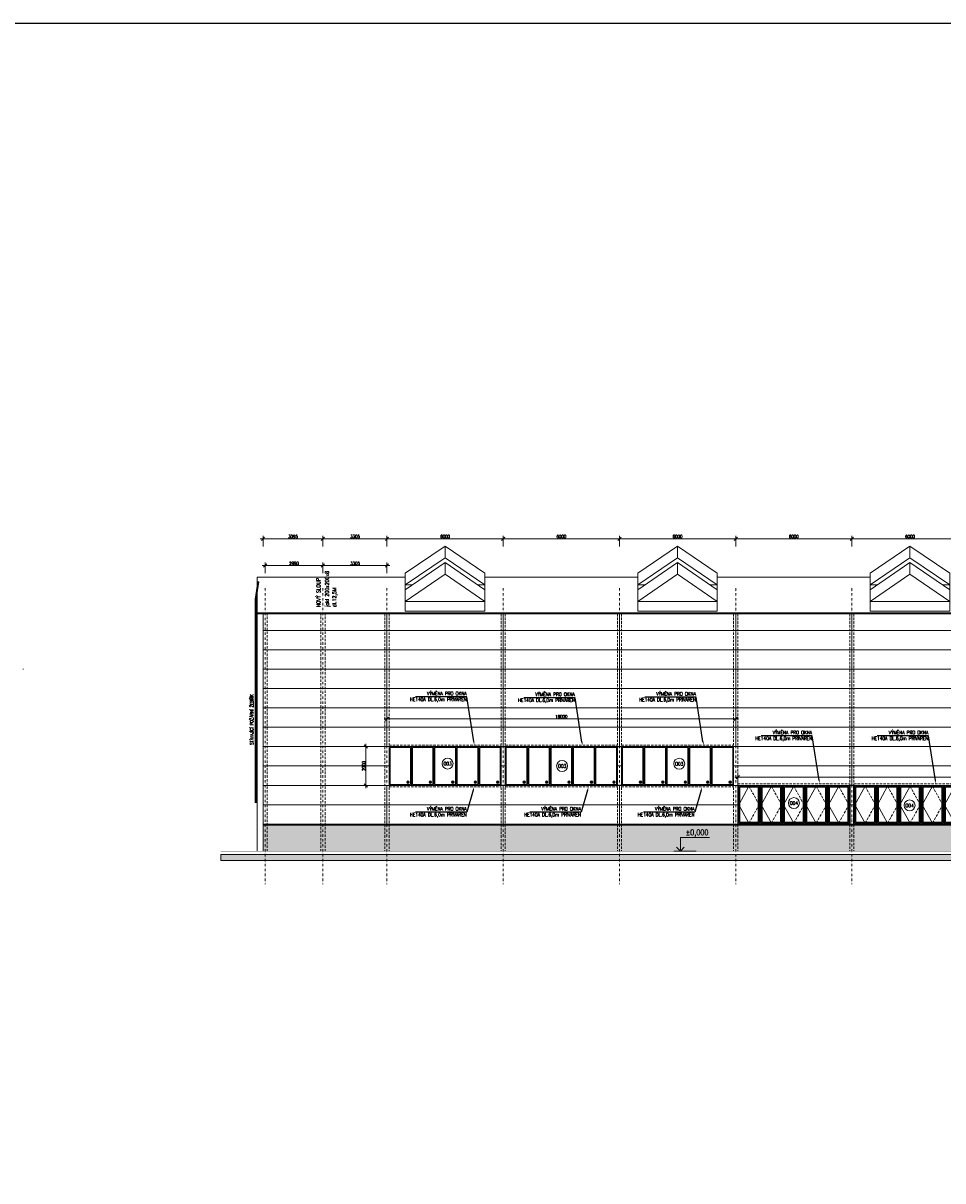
# Model space of a CAD drawing. Header units: millimetres. Extents: x -485339 to 350584, y -1189934 to 0.
# Tile 114 of 178: x -152662 to -105187, y -989655 to -929891. Entities that reach past the tile are written whole.
import ezdxf
from ezdxf import colors
from ezdxf.entities.mleader import LeaderData, LeaderLine
from ezdxf.enums import TextEntityAlignment as Align
from ezdxf.math import Vec2, Vec3

# ---------------------------------------------------------------- set-up
doc = ezdxf.new("R2010")
doc.units = ezdxf.units.MM
doc.header["$LTSCALE"] = 10
doc.linetypes.add('DASHDOT', pattern=[25.4, 12.7, -6.35, 0, -6.35])
doc.linetypes.add('ČÁRKOVANÁ', pattern=[19.05, 12.7, -6.35])
doc.layers.get('Defpoints').update_dxf_attribs({"color": 201})
for name, color, linetype, lineweight in [('N_kóty', 10, 'Continuous', 18), ('N_okna', 10, 'Continuous', 18), ('N_popis', 10, 'Continuous', 18), ('N_popis_fasáda', 212, 'Continuous', 18), ('N_popis_otvory', 10, 'Continuous', 18), ('N_čáry_obv.plášt', 212, 'Continuous', 18), ('N_čáry_pod', 10, 'ČÁRKOVANÁ', 18), ('N_šrary', 10, 'Continuous', 18), ('St_kóty_výškové', 132, 'Continuous', 18), ('St_otvory_okna', 40, 'Continuous', 18), ('St_popis', 250, 'Continuous', 18), ('St_sloupy_opláštění_pohled', 25, 'ČÁRKOVANÁ', 18), ('St_čáry_obrys', 5, 'Continuous', 35), ('St_čáry_plné', 250, 'Continuous', 18), ('St_šrafy', 250, 'Continuous', 18)]:
    doc.layers.add(name, color=color, linetype=linetype, lineweight=lineweight)
doc.styles.add('ROMANS', font='romans.shx', dxfattribs={"width": 0.8})
doc.styles.get("Standard").update_dxf_attribs({"font": 'simplex.shx', "width": 0.8})
doc.dimstyles.new('stavebníM100', dxfattribs={"dimtxt": 165, "dimasz": 170, "dimexe": 150, "dimexo": 100, "dimgap": 30, "dimtad": 1, "dimdec": 0, "dimtxsty": 'Standard', "dimblk": 'OBLIQUE', "dimcen": -2.5, "dimdle": 150, "dimclrd": 256, "dimclre": 256, "dimclrt": 256, "dimadec": 4, "dimazin": 0, "dimtfac": 1, "dimtdec": 0, "dimtmove": 2, "dimatfit": 3, "dimldrblk": 'OBLIQUE', "dimfxl": 400, "dimfxlon": 1, "dimlwd": -1, "dimlwe": -1, "dimarcsym": 0})

# ---------------------------------------------------------------- blocks, each defined once
blk = doc.blocks.new('*U5599')
at = {"layer": 'St_sloupy_opláštění_pohled'}
for points in [[(-105, 6125), (-105, -6125)], [(105, 6125), (105, -6125)]]:
    blk.add_lwpolyline(points, dxfattribs=at)
blk = doc.blocks.new('*U5598')
at = {"layer": 'St_šrafy'}
for p in [(-60000, 0), (-54000, 0), (-48000, 0), (-42000, 0), (-36000, 0), (-30000, 0), (-24000, 0), (-18000, 0), (-12000, 0), (-6000, 0), (0, 0)]:
    blk.add_blockref('*U5599', p, dxfattribs=at)
blk = doc.blocks.new('*U5685')
at = {"layer": 'N_okna'}
for points in [[(2050, 273), (0, 1674), (-2050, 273)], [(0, 1073), (0, 1674)], [(2050, -328), (0, 1073), (-2050, -328)], [(2050, -573), (0, 828), (-2050, -573)], [(0, 227), (0, 828)], [(2050, -1174), (0, 227), (-2050, -1174)]]:
    blk.add_lwpolyline(points, dxfattribs=at)
at = {"layer": 'St_čáry_plné'}
for points in [[(-2050, -1674), (-2050, 273)], [(2050, -1674), (2050, 273)], [(-2050, -328), (-1691, -328)], [(2050, -328), (1691, -328)], [(-2050, -1174), (2050, -1174)], [(-2050, -1674), (2050, -1674)]]:
    blk.add_lwpolyline(points, dxfattribs=at)
blk = doc.blocks.new('*U5684')
at = {"layer": 'St_čáry_plné'}
for p in [(0, 0), (12000, 0), (24000, 0), (36000, 0), (48000, 0)]:
    blk.add_blockref('*U5685', p, dxfattribs=at)
blk = doc.blocks.new('*U3985')
at = {"color": 0, "linetype": 'ByBlock', "lineweight": -2}
blk.add_line((3, 0), (-7, 0), dxfattribs=at)
for points in [[(0, 0), (0, 6.12), (0, 6.12), (-13, 6.12)], [(1.75, 1.75), (0, 0), (-1.75, 1.75)]]:
    blk.add_lwpolyline(points, dxfattribs=at)
at = {"color": 0, "linetype": 'ByBlock', "lineweight": -2, "style": 'ROMANS', "width": 0.8}
for tag, p in [('POPIS_001', (-12.5, 5.12)), ('VYSKA', (-3.45, 9.62))]:
    blk.add_attdef(tag, text='', height=2.5, dxfattribs=at).set_placement(p, align=Align.TOP_RIGHT)
blk = doc.blocks.new('_OBLIQUE')
at = {"color": 0, "linetype": 'ByBlock'}
blk.add_line((-0.5, -0.5), (0.5, 0.5), dxfattribs=at)
blk = doc.blocks.new('*D6706')
at = {"layer": 'Defpoints', "color": 0}
for p in [(-183011, -959239), (0, -959239), (-183011, -960239)]:
    blk.add_point(p, dxfattribs=at)
at = {"layer": 'N_popis_fasáda'}
for p, q in [((-183011, -960389), (-183011, -959089)), ((-182611, -959239), (-183161, -959239)), ((-183111, -960239), (-183161, -960239))]:
    blk.add_line(p, q, dxfattribs=at)
at = {"layer": 'N_popis_fasáda', "linetype": 'ByBlock', "xscale": 170, "yscale": 170, "zscale": 170}
for p, rotation in [((-183011, -959239), 90), ((-183011, -960239), 270)]:
    blk.add_blockref('_OBLIQUE', p, dxfattribs=dict(at, rotation=rotation))
at = {"layer": 'N_popis_fasáda', "insert": (-183124, -959739), "char_height": 165, "attachment_point": 5, "rotation": 90}
blk.add_mtext('1000', dxfattribs=at)
blk = doc.blocks.new('*D6765')
at = {"layer": 'Defpoints', "color": 0}
for p in [(-109880, -956505), (-109880, -959062), (-103880, -959062)]:
    blk.add_point(p, dxfattribs=at)
at = {"layer": 'N_popis_fasáda'}
for p, q in [((-103730, -956505), (-110030, -956505)), ((-109880, -956905), (-109880, -956355)), ((-103880, -956905), (-103880, -956355))]:
    blk.add_line(p, q, dxfattribs=at)
at = {"layer": 'N_popis_fasáda', "linetype": 'ByBlock', "xscale": 170, "yscale": 170, "zscale": 170, "rotation": 180}
blk.add_blockref('_OBLIQUE', (-109880, -956505), dxfattribs=at)
at = {"layer": 'N_popis_fasáda', "linetype": 'ByBlock', "xscale": 170, "yscale": 170, "zscale": 170}
blk.add_blockref('_OBLIQUE', (-103880, -956505), dxfattribs=at)
at = {"layer": 'N_popis_fasáda', "insert": (-106880, -956393), "char_height": 165, "attachment_point": 5}
blk.add_mtext('6000', dxfattribs=at)
blk = doc.blocks.new('*D6767')
at = {"layer": 'Defpoints', "color": 0}
for p in [(-115880, -956505), (-115880, -959119), (-109880, -959062)]:
    blk.add_point(p, dxfattribs=at)
at = {"layer": 'N_popis_fasáda'}
for p, q in [((-109730, -956505), (-116030, -956505)), ((-115880, -956905), (-115880, -956355)), ((-109880, -956905), (-109880, -956355))]:
    blk.add_line(p, q, dxfattribs=at)
at = {"layer": 'N_popis_fasáda', "linetype": 'ByBlock', "xscale": 170, "yscale": 170, "zscale": 170, "rotation": 180}
blk.add_blockref('_OBLIQUE', (-115880, -956505), dxfattribs=at)
at = {"layer": 'N_popis_fasáda', "linetype": 'ByBlock', "xscale": 170, "yscale": 170, "zscale": 170}
blk.add_blockref('_OBLIQUE', (-109880, -956505), dxfattribs=at)
at = {"layer": 'N_popis_fasáda', "insert": (-112880, -956393), "char_height": 165, "attachment_point": 5}
blk.add_mtext('6000', dxfattribs=at)
blk = doc.blocks.new('*D6768')
at = {"layer": 'Defpoints', "color": 0}
for p in [(-121880, -956505), (-121880, -959119), (-115880, -959119)]:
    blk.add_point(p, dxfattribs=at)
at = {"layer": 'N_popis_fasáda'}
for p, q in [((-115730, -956505), (-122030, -956505)), ((-121880, -956905), (-121880, -956355)), ((-115880, -956905), (-115880, -956355))]:
    blk.add_line(p, q, dxfattribs=at)
at = {"layer": 'N_popis_fasáda', "linetype": 'ByBlock', "xscale": 170, "yscale": 170, "zscale": 170, "rotation": 180}
blk.add_blockref('_OBLIQUE', (-121880, -956505), dxfattribs=at)
at = {"layer": 'N_popis_fasáda', "linetype": 'ByBlock', "xscale": 170, "yscale": 170, "zscale": 170}
blk.add_blockref('_OBLIQUE', (-115880, -956505), dxfattribs=at)
at = {"layer": 'N_popis_fasáda', "insert": (-118880, -956393), "char_height": 165, "attachment_point": 5}
blk.add_mtext('6000', dxfattribs=at)
blk = doc.blocks.new('*D6769')
at = {"layer": 'Defpoints', "color": 0}
for p in [(-127880, -956505), (-127880, -959119), (-121880, -959119)]:
    blk.add_point(p, dxfattribs=at)
at = {"layer": 'N_popis_fasáda'}
for p, q in [((-121730, -956505), (-128030, -956505)), ((-127880, -956905), (-127880, -956355)), ((-121880, -956905), (-121880, -956355))]:
    blk.add_line(p, q, dxfattribs=at)
at = {"layer": 'N_popis_fasáda', "linetype": 'ByBlock', "xscale": 170, "yscale": 170, "zscale": 170, "rotation": 180}
blk.add_blockref('_OBLIQUE', (-127880, -956505), dxfattribs=at)
at = {"layer": 'N_popis_fasáda', "linetype": 'ByBlock', "xscale": 170, "yscale": 170, "zscale": 170}
blk.add_blockref('_OBLIQUE', (-121880, -956505), dxfattribs=at)
at = {"layer": 'N_popis_fasáda', "insert": (-124880, -956393), "char_height": 165, "attachment_point": 5}
blk.add_mtext('6000', dxfattribs=at)
blk = doc.blocks.new('*D6770')
at = {"layer": 'Defpoints', "color": 0}
for p in [(-133880, -956505), (-133880, -959059), (-127880, -959119)]:
    blk.add_point(p, dxfattribs=at)
at = {"layer": 'N_popis_fasáda'}
for p, q in [((-127730, -956505), (-134030, -956505)), ((-133880, -956905), (-133880, -956355)), ((-127880, -956905), (-127880, -956355))]:
    blk.add_line(p, q, dxfattribs=at)
at = {"layer": 'N_popis_fasáda', "linetype": 'ByBlock', "xscale": 170, "yscale": 170, "zscale": 170, "rotation": 180}
blk.add_blockref('_OBLIQUE', (-133880, -956505), dxfattribs=at)
at = {"layer": 'N_popis_fasáda', "linetype": 'ByBlock', "xscale": 170, "yscale": 170, "zscale": 170}
blk.add_blockref('_OBLIQUE', (-127880, -956505), dxfattribs=at)
at = {"layer": 'N_popis_fasáda', "insert": (-130880, -956393), "char_height": 165, "attachment_point": 5}
blk.add_mtext('6000', dxfattribs=at)
blk = doc.blocks.new('*D6771')
at = {"layer": 'Defpoints', "color": 0}
for p in [(-140280, -956505), (-137185, -959156), (-140280, -960338)]:
    blk.add_point(p, dxfattribs=at)
at = {"layer": 'N_popis_fasáda'}
for p, q in [((-137035, -956505), (-140430, -956505)), ((-140280, -956905), (-140280, -956355)), ((-137185, -956905), (-137185, -956355))]:
    blk.add_line(p, q, dxfattribs=at)
at = {"layer": 'N_popis_fasáda', "linetype": 'ByBlock', "xscale": 170, "yscale": 170, "zscale": 170, "rotation": 180}
blk.add_blockref('_OBLIQUE', (-140280, -956505), dxfattribs=at)
at = {"layer": 'N_popis_fasáda', "linetype": 'ByBlock', "xscale": 170, "yscale": 170, "zscale": 170}
blk.add_blockref('_OBLIQUE', (-137185, -956505), dxfattribs=at)
at = {"layer": 'N_popis_fasáda', "insert": (-138732, -956393), "char_height": 165, "attachment_point": 5}
blk.add_mtext('3095', dxfattribs=at)
blk = doc.blocks.new('G$C858BC952')
at = {"layer": 'Defpoints'}
blk.add_lwpolyline([(5790, 0), (6000, 0), (6000, 2000), (5790, 2000)], close=True, dxfattribs=at)
at = {"layer": 'N_okna'}
for p, q in [((0, 2000), (0, 0)), ((1158, 2000), (0, 2000)), ((50, 1950), (50, 50)), ((1108, 1950), (50, 1950)), ((579, 1950), (50, 1000)), ((100, 1900), (100, 100)), ((1058, 1900), (100, 1900)), ((1058, 100), (1058, 1900)), ((1108, 50), (1108, 1950)), ((1158, 0), (1158, 2000)), ((1158, 2000), (1158, 0)), ((2000, 2000), (1158, 2000)), ((1208, 1950), (1208, 50)), ((2266, 1950), (1208, 1950)), ((1737, 1950), (1208, 1000)), ((1258, 1900), (1258, 100)), ((2216, 1900), (1258, 1900)), ((3000, 2000), (2000, 2000)), ((2216, 100), (2216, 1900)), ((2266, 50), (2266, 1950)), ((2316, 0), (2316, 2000)), ((2316, 2000), (2316, 0)), ((2366, 1950), (2366, 50)), ((3424, 1950), (2366, 1950)), ((2895, 1950), (2366, 1000)), ((2416, 1900), (2416, 100)), ((3374, 1900), (2416, 1900)), ((4000, 2000), (3000, 2000)), ((3374, 100), (3374, 1900)), ((3424, 50), (3424, 1950)), ((3474, 0), (3474, 2000)), ((3474, 2000), (3474, 0)), ((3524, 1950), (3524, 50)), ((4582, 1950), (3524, 1950)), ((4053, 1950), (3524, 1000)), ((3574, 1900), (3574, 100)), ((4532, 1900), (3574, 1900)), ((5000, 2000), (4000, 2000)), ((4532, 100), (4532, 1900)), ((4582, 50), (4582, 1950)), ((4632, 0), (4632, 2000)), ((4632, 2000), (4632, 0)), ((4682, 1950), (4682, 50)), ((5740, 1950), (4682, 1950)), ((5211, 1950), (4682, 1000)), ((4732, 1900), (4732, 100)), ((5690, 1900), (4732, 1900)), ((5790, 2000), (5000, 2000)), ((5690, 100), (5690, 1900)), ((5740, 50), (5740, 1950)), ((5790, 0), (5790, 2000)), ((50, 1000), (579, 50)), ((1208, 1000), (1737, 50)), ((2366, 1000), (2895, 50)), ((3524, 1000), (4053, 50)), ((4682, 1000), (5211, 50)), ((0, 0), (1158, 0)), ((50, 50), (1108, 50)), ((100, 100), (1058, 100)), ((1158, 0), (2316, 0)), ((1208, 50), (2266, 50)), ((1258, 100), (2216, 100)), ((2316, 0), (3474, 0)), ((2366, 50), (3424, 50)), ((2416, 100), (3374, 100)), ((3474, 0), (4632, 0)), ((3524, 50), (4582, 50)), ((3574, 100), (4532, 100)), ((4632, 0), (5790, 0)), ((4682, 50), (5740, 50)), ((4732, 100), (5690, 100))]:
    blk.add_line(p, q, dxfattribs=at)
at = {"layer": 'N_okna', "linetype": 'ČÁRKOVANÁ'}
for p, q in [((579, 1950), (1108, 1000)), ((1737, 1950), (2266, 1000)), ((2895, 1950), (3424, 1000)), ((4053, 1950), (4582, 1000)), ((5211, 1950), (5740, 1000)), ((1108, 1000), (579, 50)), ((2266, 1000), (1737, 50)), ((3424, 1000), (2895, 50)), ((4582, 1000), (4053, 50)), ((5740, 1000), (5211, 50))]:
    blk.add_line(p, q, dxfattribs=at)
blk = doc.blocks.new('G$C11531CCE')
at = {"layer": 'N_okna'}
h = blk.add_hatch(color=256, dxfattribs=at)
h.dxf.hatch_style = 1
edge = h.paths.add_edge_path()
edge.add_arc((-5021, 164), 63.6, 0, 360)
h = blk.add_hatch(color=256, dxfattribs=at)
h.dxf.hatch_style = 1
edge = h.paths.add_edge_path()
edge.add_arc((-3863, 164), 63.6, 0, 360)
h = blk.add_hatch(color=256, dxfattribs=at)
h.dxf.hatch_style = 1
edge = h.paths.add_edge_path()
edge.add_arc((-2705, 164), 63.6, 0, 360)
h = blk.add_hatch(color=256, dxfattribs=at)
h.dxf.hatch_style = 1
edge = h.paths.add_edge_path()
edge.add_arc((-1547, 164), 63.6, 0, 360)
h = blk.add_hatch(color=256, dxfattribs=at)
h.dxf.hatch_style = 1
edge = h.paths.add_edge_path()
edge.add_arc((-389, 164), 63.6, 0, 360)
at = {"layer": 'Defpoints'}
blk.add_lwpolyline([(0, 0), (-210, 0), (-210, 2000), (0, 2000)], close=True, dxfattribs=at)
at = {"layer": 'N_okna'}
for p, q in [((-6000, 2000), (-6000, 0)), ((-4842, 2000), (-6000, 2000)), ((-5950, 1950), (-5950, 50)), ((-4892, 1950), (-5950, 1950)), ((-4892, 50), (-4892, 1950)), ((-4842, 0), (-4842, 2000)), ((-4842, 2000), (-4842, 0)), ((-4842, 2000), (-4842, 0)), ((-3884, 2000), (-4842, 2000)), ((-4842, 2000), (-4842, 0)), ((-3684, 2000), (-4842, 2000)), ((-4792, 1950), (-4792, 50)), ((-3734, 1950), (-4792, 1950)), ((-2826, 2000), (-3884, 2000)), ((-3734, 50), (-3734, 1950)), ((-3684, 0), (-3684, 2000)), ((-3684, 2000), (-3684, 0)), ((-3684, 2000), (-3684, 0)), ((-3684, 2000), (-3684, 0)), ((-2526, 2000), (-3684, 2000)), ((-3634, 1950), (-3634, 50)), ((-2576, 1950), (-3634, 1950)), ((-1768, 2000), (-2826, 2000)), ((-2576, 50), (-2576, 1950)), ((-2526, 0), (-2526, 2000)), ((-2526, 2000), (-2526, 0)), ((-2526, 2000), (-2526, 0)), ((-2526, 2000), (-2526, 0)), ((-1368, 2000), (-2526, 2000)), ((-2476, 1950), (-2476, 50)), ((-1418, 1950), (-2476, 1950)), ((-710, 2000), (-1768, 2000)), ((-1418, 50), (-1418, 1950)), ((-1368, 0), (-1368, 2000)), ((-1368, 2000), (-1368, 0)), ((-1368, 2000), (-1368, 0)), ((-1368, 2000), (-1368, 0)), ((-210, 2000), (-1368, 2000)), ((-1318, 1950), (-1318, 50)), ((-260, 1950), (-1318, 1950)), ((-260, 50), (-260, 1950)), ((-210, 0), (-210, 2000)), ((-210, 2000), (-210, 0)), ((-210, 2000), (-210, 0)), ((-6000, 0), (-4842, 0)), ((-5950, 50), (-4892, 50)), ((-4842, 0), (-3684, 0)), ((-4792, 50), (-3734, 50)), ((-3684, 0), (-2526, 0)), ((-3634, 50), (-2576, 50)), ((-2526, 0), (-1368, 0)), ((-2476, 50), (-1418, 50)), ((-1368, 0), (-210, 0)), ((-1318, 50), (-260, 50))]:
    blk.add_line(p, q, dxfattribs=at)
blk.add_lwpolyline([(-6000, 0), (0, 0), (0, 2000), (-6000, 2000)], close=True, dxfattribs=at)
blk.add_lwpolyline([(-6000, 0), (0, 0), (0, 2000), (-6000, 2000)], close=True, dxfattribs=at)
for centre in [(-5021, 164), (-3863, 164), (-2705, 164), (-1547, 164), (-389, 164)]:
    blk.add_circle(centre, 63.6, dxfattribs=at)
blk = doc.blocks.new('*D6798')
at = {"layer": 'Defpoints', "color": 0}
for p in [(-115880, -965802), (-133880, -969239), (-115880, -969239)]:
    blk.add_point(p, dxfattribs=at)
at = {"layer": 'N_kóty'}
for p, q in [((-133880, -966202), (-133880, -965652)), ((-115880, -966202), (-115880, -965652)), ((-134030, -965802), (-115730, -965802))]:
    blk.add_line(p, q, dxfattribs=at)
at = {"layer": 'N_kóty', "linetype": 'ByBlock', "xscale": 170, "yscale": 170, "zscale": 170, "rotation": 180}
blk.add_blockref('_OBLIQUE', (-133880, -965802), dxfattribs=at)
at = {"layer": 'N_kóty', "linetype": 'ByBlock', "xscale": 170, "yscale": 170, "zscale": 170}
blk.add_blockref('_OBLIQUE', (-115880, -965802), dxfattribs=at)
at = {"layer": 'N_kóty', "insert": (-124880, -965690), "char_height": 165, "attachment_point": 5}
blk.add_mtext('18000', dxfattribs=at)
blk = doc.blocks.new('*D6799')
at = {"layer": 'Defpoints', "color": 0}
for p in [(-133880, -967239), (-134967, -969239), (-133880, -969239)]:
    blk.add_point(p, dxfattribs=at)
at = {"layer": 'N_kóty'}
for p, q in [((-134567, -967239), (-135117, -967239)), ((-134967, -967089), (-134967, -969389)), ((-134567, -969239), (-135117, -969239))]:
    blk.add_line(p, q, dxfattribs=at)
at = {"layer": 'N_kóty', "linetype": 'ByBlock', "xscale": 170, "yscale": 170, "zscale": 170}
for p, rotation in [((-134967, -967239), 90), ((-134967, -969239), 270)]:
    blk.add_blockref('_OBLIQUE', p, dxfattribs=dict(at, rotation=rotation))
at = {"layer": 'N_kóty', "insert": (-135080, -968239), "char_height": 165, "attachment_point": 5, "rotation": 90}
blk.add_mtext('2000', dxfattribs=at)
blk = doc.blocks.new('*D6800')
at = {"layer": 'Defpoints', "color": 0}
for p in [(-115775, -969239), (-73880, -968815), (-73880, -975528)]:
    blk.add_point(p, dxfattribs=at)
at = {"layer": 'N_kóty'}
for p, q in [((-115775, -969139), (-115775, -968665)), ((-73880, -969215), (-73880, -968665)), ((-115925, -968815), (-73730, -968815))]:
    blk.add_line(p, q, dxfattribs=at)
at = {"layer": 'N_kóty', "linetype": 'ByBlock', "xscale": 170, "yscale": 170, "zscale": 170, "rotation": 180}
blk.add_blockref('_OBLIQUE', (-115775, -968815), dxfattribs=at)
at = {"layer": 'N_kóty', "linetype": 'ByBlock', "xscale": 170, "yscale": 170, "zscale": 170}
blk.add_blockref('_OBLIQUE', (-73880, -968815), dxfattribs=at)
at = {"layer": 'N_kóty', "insert": (-94827, -968702), "char_height": 165, "attachment_point": 5}
blk.add_mtext('41895', dxfattribs=at)
blk = doc.blocks.new('G$CFAF26708')
at = {"layer": 'N_okna'}
h = blk.add_hatch(color=256, dxfattribs=at)
h.dxf.hatch_style = 1
edge = h.paths.add_edge_path()
edge.add_arc((979, 164), 63.6, 0, 360)
h = blk.add_hatch(color=256, dxfattribs=at)
h.dxf.hatch_style = 1
edge = h.paths.add_edge_path()
edge.add_arc((2137, 164), 63.6, 0, 360)
h = blk.add_hatch(color=256, dxfattribs=at)
h.dxf.hatch_style = 1
edge = h.paths.add_edge_path()
edge.add_arc((3295, 164), 63.6, 0, 360)
h = blk.add_hatch(color=256, dxfattribs=at)
h.dxf.hatch_style = 1
edge = h.paths.add_edge_path()
edge.add_arc((4453, 164), 63.6, 0, 360)
h = blk.add_hatch(color=256, dxfattribs=at)
h.dxf.hatch_style = 1
edge = h.paths.add_edge_path()
edge.add_arc((5611, 164), 63.6, 0, 360)
for p, q in [((0, 2000), (0, 0)), ((1158, 2000), (0, 2000)), ((50, 1950), (50, 50)), ((1108, 1950), (50, 1950)), ((1108, 50), (1108, 1950)), ((1158, 0), (1158, 2000)), ((1158, 2000), (1158, 0)), ((1158, 2000), (1158, 0)), ((2116, 2000), (1158, 2000)), ((1158, 2000), (1158, 0)), ((2316, 2000), (1158, 2000)), ((1208, 1950), (1208, 50)), ((2266, 1950), (1208, 1950)), ((3174, 2000), (2116, 2000)), ((2266, 50), (2266, 1950)), ((2316, 0), (2316, 2000)), ((2316, 2000), (2316, 0)), ((2316, 2000), (2316, 0)), ((2316, 2000), (2316, 0)), ((3474, 2000), (2316, 2000)), ((2366, 1950), (2366, 50)), ((3424, 1950), (2366, 1950)), ((4232, 2000), (3174, 2000)), ((3424, 50), (3424, 1950)), ((3474, 0), (3474, 2000)), ((3474, 2000), (3474, 0)), ((3474, 2000), (3474, 0)), ((3474, 2000), (3474, 0)), ((4632, 2000), (3474, 2000)), ((3524, 1950), (3524, 50)), ((4582, 1950), (3524, 1950)), ((5290, 2000), (4232, 2000)), ((4582, 50), (4582, 1950)), ((4632, 0), (4632, 2000)), ((4632, 2000), (4632, 0)), ((4632, 2000), (4632, 0)), ((4632, 2000), (4632, 0)), ((5790, 2000), (4632, 2000)), ((4682, 1950), (4682, 50)), ((5740, 1950), (4682, 1950)), ((5740, 50), (5740, 1950)), ((5790, 0), (5790, 2000)), ((5790, 2000), (5790, 0)), ((5790, 2000), (5790, 0)), ((0, 0), (1158, 0)), ((50, 50), (1108, 50)), ((1158, 0), (2316, 0)), ((1208, 50), (2266, 50)), ((2316, 0), (3474, 0)), ((2366, 50), (3424, 50)), ((3474, 0), (4632, 0)), ((3524, 50), (4582, 50)), ((4632, 0), (5790, 0)), ((4682, 50), (5740, 50))]:
    blk.add_line(p, q, dxfattribs=at)
for centre in [(979, 164), (2137, 164), (3295, 164), (4453, 164), (5611, 164)]:
    blk.add_circle(centre, 63.6, dxfattribs=at)
blk = doc.blocks.new('*D8011')
at = {"layer": 'Defpoints', "color": 0}
for p in [(-133880, -956505), (-137185, -959156), (-133880, -959059)]:
    blk.add_point(p, dxfattribs=at)
at = {"layer": 'N_popis_fasáda'}
for p, q in [((-137335, -956505), (-133730, -956505)), ((-137185, -956905), (-137185, -956355)), ((-133880, -956905), (-133880, -956355))]:
    blk.add_line(p, q, dxfattribs=at)
at = {"layer": 'N_popis_fasáda', "linetype": 'ByBlock', "xscale": 170, "yscale": 170, "zscale": 170, "rotation": 180}
blk.add_blockref('_OBLIQUE', (-137185, -956505), dxfattribs=at)
at = {"layer": 'N_popis_fasáda', "linetype": 'ByBlock', "xscale": 170, "yscale": 170, "zscale": 170}
blk.add_blockref('_OBLIQUE', (-133880, -956505), dxfattribs=at)
at = {"layer": 'N_popis_fasáda', "insert": (-135532, -956393), "char_height": 165, "attachment_point": 5}
blk.add_mtext('3305', dxfattribs=at)
blk = doc.blocks.new('*D8029')
at = {"layer": 'Defpoints', "color": 0}
for p in [(-137185, -957890), (-140175, -959059), (-137185, -959059)]:
    blk.add_point(p, dxfattribs=at)
at = {"layer": 'N_kóty'}
for p, q in [((-140325, -957890), (-137035, -957890)), ((-140175, -958290), (-140175, -957740)), ((-137185, -958290), (-137185, -957740))]:
    blk.add_line(p, q, dxfattribs=at)
at = {"layer": 'N_kóty', "linetype": 'ByBlock', "xscale": 170, "yscale": 170, "zscale": 170, "rotation": 180}
blk.add_blockref('_OBLIQUE', (-140175, -957890), dxfattribs=at)
at = {"layer": 'N_kóty', "linetype": 'ByBlock', "xscale": 170, "yscale": 170, "zscale": 170}
blk.add_blockref('_OBLIQUE', (-137185, -957890), dxfattribs=at)
at = {"layer": 'N_kóty', "lineweight": 18, "insert": (-138680, -957778), "char_height": 165, "attachment_point": 5}
blk.add_mtext('2990', dxfattribs=at)
blk = doc.blocks.new('*D8030')
at = {"layer": 'Defpoints', "color": 0}
for p in [(-133880, -957890), (-137185, -959059), (-133880, -959059)]:
    blk.add_point(p, dxfattribs=at)
at = {"layer": 'N_kóty'}
for p, q in [((-137335, -957890), (-133730, -957890)), ((-137185, -958290), (-137185, -957740)), ((-133880, -958290), (-133880, -957740))]:
    blk.add_line(p, q, dxfattribs=at)
at = {"layer": 'N_kóty', "linetype": 'ByBlock', "xscale": 170, "yscale": 170, "zscale": 170, "rotation": 180}
blk.add_blockref('_OBLIQUE', (-137185, -957890), dxfattribs=at)
at = {"layer": 'N_kóty', "linetype": 'ByBlock', "xscale": 170, "yscale": 170, "zscale": 170}
blk.add_blockref('_OBLIQUE', (-133880, -957890), dxfattribs=at)
at = {"layer": 'N_kóty', "lineweight": 18, "insert": (-135532, -957778), "char_height": 165, "attachment_point": 5}
blk.add_mtext('3305', dxfattribs=at)

msp = doc.modelspace()

# ---------------------------------------------------------------- hatches: boundary and pattern name
at = {"layer": 'N_šrary'}
h = msp.add_hatch(dxfattribs=at)
h.set_pattern_fill('AR-SAND', color=256, scale=5)
h.paths.add_polyline_path([(-70504.9, -971288.5), (-140279.9, -971288.5), (-140279.9, -972638.5), (-70504.9, -972638.5)])
at = {"layer": 'St_šrafy'}
h = msp.add_hatch(color=256, dxfattribs=at)
h.dxf.hatch_style = 1
h.paths.add_polyline_path([(-142454.3, -973113.5), (-42636.8, -973113.5), (-42636.8, -972813.5), (-142454.3, -972813.5)])

# ---------------------------------------------------------------- linework, layer by layer
at = {"layer": 'Defpoints'}
msp.add_lwpolyline([(-480994, -929890.9), (286897.8, -929890.9), (286897.8, -1189933.9), (-480994, -1189933.9)], close=True, dxfattribs=at)
at = {"layer": 'N_popis_otvory'}
for centre in [(-130752.1, -968114.8), (-124839.6, -968236.6), (-118796.1, -968124.8), (-112876.9, -970153.5), (-106905.7, -970274.6)]:
    msp.add_circle(centre, 283.2, dxfattribs=at)
at = {"layer": 'N_čáry_obv.plášt'}
for points in [[(-133879.9, -967238.5), (-133879.9, -960388.5)], [(-127879.9, -967238.5), (-127879.9, -960388.5)], [(-121879.9, -967238.5), (-121879.9, -960388.5)], [(-115879.9, -967238.5), (-115879.9, -960388.5)], [(-109879.9, -969238.5), (-109879.9, -960388.5)], [(-140279.9, -961238.5), (-70504.9, -961238.5)], [(-140279.9, -962238.5), (-70504.9, -962238.5)], [(-140279.9, -963238.5), (-70504.9, -963238.5)], [(-140279.9, -964238.5), (-70504.9, -964238.5)], [(-140279.9, -965238.5), (-70504.9, -965238.5)], [(-140279.9, -966238.5), (-70504.9, -966238.5)], [(-140279.9, -967238.5), (-70504.9, -967238.5)], [(-140279.9, -968238.5), (-133774.9, -968238.5)], [(-127984.9, -968238.5), (-127774.9, -968238.5)], [(-121984.9, -968238.5), (-121774.9, -968238.5)], [(-115984.9, -968238.5), (-70504.9, -968238.5)], [(-140279.9, -969238.5), (-70504.9, -969238.5)], [(-133879.9, -971238.5), (-133879.9, -969238.5)], [(-127879.9, -971238.5), (-127879.9, -969238.5)], [(-121879.9, -971238.5), (-121879.9, -969238.5)], [(-140279.9, -970238.5), (-115774.9, -970238.5)], [(-109984.9, -970238.5), (-109774.9, -970238.5)], [(-140279.9, -971238.5), (-70504.9, -971238.5)]]:
    msp.add_lwpolyline(points, dxfattribs=at)
at = {"layer": 'N_čáry_pod'}
for points in [[(-137289.9, -960338.5), (-137289.9, -972638.5)], [(-137079.9, -960338.5), (-137079.9, -972638.5)]]:
    msp.add_lwpolyline(points, dxfattribs=at)
at = {"layer": 'N_čáry_pod', "lineweight": 18}
for points in [[(-133774.9, -967158.5), (-128002.4, -967158.5)], [(-127774.9, -967158.5), (-121984.9, -967158.5)], [(-121774.9, -967158.5), (-115984.9, -967158.5)], [(-133774.9, -969318.5), (-128002.4, -969318.5)], [(-127774.9, -969318.5), (-121984.9, -969318.5)], [(-121774.9, -969318.5), (-115984.9, -969318.5)], [(-115774.9, -969158.5), (-109984.9, -969158.5)], [(-109774.9, -969158.5), (-103984.9, -969158.5)]]:
    msp.add_lwpolyline(points, dxfattribs=at)
at = {"layer": 'N_šrary'}
for points in [[(-140579.9, -960338.5), (-70504.9, -960338.5)], [(-140579.9, -960388.5), (-70504.9, -960388.5)], [(-140279.9, -971288.5), (-70504.9, -971288.5)]]:
    msp.add_lwpolyline(points, dxfattribs=at)
at = {"layer": 'St_otvory_okna'}
msp.add_lwpolyline([(-152661.6, -963251), (-152661.6, -963226)], dxfattribs=at)
at = {"layer": 'St_sloupy_opláštění_pohled', "linetype": 'DASHDOT'}
for points in [[(-140174.9, -959059.2), (-140174.9, -974336.9)], [(-137184.9, -959059.2), (-137184.9, -974336.9)], [(-133879.9, -959059.2), (-133879.9, -974336.9)], [(-127879.9, -959059.2), (-127879.9, -974336.9)], [(-121879.9, -959059.2), (-121879.9, -974336.9)], [(-115879.9, -959061.8), (-115879.9, -974339.6)], [(-109879.9, -959061.8), (-109879.9, -974339.6)]]:
    msp.add_lwpolyline(points, dxfattribs=at)
at = {"layer": 'St_sloupy_opláštění_pohled'}
msp.add_lwpolyline([(-140069.9, -960338.5), (-140069.9, -972638.5)], dxfattribs=at)
at = {"layer": 'St_čáry_obrys', "const_width": 10}
msp.add_lwpolyline([(-142454.3, -972638.5), (-42636.8, -972638.5)], dxfattribs=at)
at = {"layer": 'St_čáry_obrys'}
msp.add_lwpolyline([(-142454.3, -972638.5), (-142454.3, -972638.5), (-142454.3, -972638.5), (-142454.3, -972638.5)], close=True, dxfattribs=at)
at = {"layer": 'St_čáry_plné'}
for points in [[(-140579.9, -958494.3), (-140579.9, -958925.7)], [(-140683.5, -959631.4), (-140551.6, -958732.8)], [(-140633.5, -959635), (-140502.1, -958740.1)], [(-140502.1, -958740.1), (-140551.6, -958732.8)], [(-140683.5, -959631.4), (-140683.5, -970135.3)], [(-140633.5, -959635), (-140633.5, -970135.3)], [(-140579.9, -959269.8), (-140579.9, -972638.5)], [(-140279.9, -960338.5), (-140279.9, -972638.5)]]:
    msp.add_lwpolyline(points, dxfattribs=at)
at = {"layer": 'St_šrafy'}
for points in [[(-140579.9, -958494.3), (-132934.2, -958494.3)], [(-128834.2, -958494.3), (-120934.2, -958494.3)], [(-116834.2, -958494.3), (-108934.2, -958494.3)]]:
    msp.add_lwpolyline(points, dxfattribs=at)
msp.add_lwpolyline([(-142454.3, -973113.5), (-42636.8, -973113.5), (-42636.8, -972813.5), (-142454.3, -972813.5)], close=True, dxfattribs=at)

# ---------------------------------------------------------------- block references
at = {"layer": 'N_okna'}
for name, p in [('G$C11531CCE', (-127774.9, -969238.5)), ('G$C11531CCE', (-121774.9, -969238.5)), ('G$CFAF26708', (-121774.9, -969238.5)), ('G$C858BC952', (-115774.9, -971238.5)), ('G$C858BC952', (-109774.9, -971238.5))]:
    msp.add_blockref(name, p, dxfattribs=at)
at = {"layer": 'St_kóty_výškové'}
ref = msp.add_blockref('*U3985', (-118734.1, -972638.5), dxfattribs=dict(at, xscale=-115.8301158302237, yscale=115.8301158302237, zscale=115.8301158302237))
ref.add_attrib('VYSKA', '%%P0,000', dxfattribs={"layer": '0', "color": 0, "linetype": 'ByBlock', "lineweight": -2, "height": 289.58, "style": 'ROMANS', "width": 0.8}).set_placement((-117286.3, -971523.7), align=Align.TOP_RIGHT)
at = {"layer": 'St_čáry_plné'}
msp.add_blockref('*U5684', (-130884.2, -958565.4), dxfattribs=at)
at = {"layer": 'St_šrafy'}
msp.add_blockref('*U5598', (-73879.9, -966513.5), dxfattribs=at)

# ---------------------------------------------------------------- texts
at = {"layer": 'N_popis', "lineweight": 18, "width": 0.8}
for s, p in [('jakl 200x200x8', (-136876.9, -960030)), ('NOVÝ SLOUP', (-137320.1, -960043)), ('dl.12,5M', (-136496.3, -960030))]:
    msp.add_text(s, height=200, rotation=90, dxfattribs=at).set_placement(p)
at = {"layer": 'N_popis_otvory', "width": 0.8}
for s, p in [('O03', (-130752.1, -968114.8)), ('O03', (-124839.6, -968236.6)), ('O03', (-118796.1, -968124.8)), ('O04', (-112876.9, -970153.5)), ('O04', (-106905.7, -970274.6))]:
    msp.add_text(s, height=180, dxfattribs=at).set_placement(p, align=Align.MIDDLE_CENTER)
at = {"layer": 'St_popis', "ltscale": 2, "width": 0.8}
msp.add_text('STÁVAJÍCÍ POŽÁRNÍ ŽEBŘÍK', height=165, rotation=90, dxfattribs=at).set_placement((-140778, -967142.2))

# ---------------------------------------------------------------- dimensions: what is measured, and where the dimension line sits
at = {"layer": 'N_kóty', "lineweight": 18}
for base, p1, p2, picture, middle in [((-137184.9, -957890.4), (-140174.9, -959059.2), (-137184.9, -959059.2), '*D8029', (-138679.9, -957777.9)), ((-133879.9, -957890.4), (-137184.9, -959059.2), (-133879.9, -959059.2), '*D8030', (-135532.4, -957777.9))]:
    dim = msp.add_linear_dim(base=base, p1=p1, p2=p2, dimstyle='stavebníM100', dxfattribs=at)
    dim.commit()
    dim.dimension.update_dxf_attribs({"geometry": picture, "text_midpoint": middle})
at = {"layer": 'N_kóty'}
for base, p1, p2, picture, middle in [((-115879.9, -965802.4), (-133879.9, -969238.5), (-115879.9, -969238.5), '*D6798', (-124879.9, -965689.9)), ((-73879.9, -968814.6), (-115774.9, -969238.5), (-73879.9, -975528.1), '*D6800', (-94827.4, -968702.1))]:
    dim = msp.add_linear_dim(base=base, p1=p1, p2=p2, dimstyle='stavebníM100', dxfattribs=at)
    dim.commit()
    dim.dimension.update_dxf_attribs({"geometry": picture, "text_midpoint": middle})
dim = msp.add_linear_dim(base=(-134967.3, -969238.5), p1=(-133879.9, -967238.5), p2=(-133879.9, -969238.5), angle=90, dimstyle='stavebníM100', dxfattribs=at)
dim.commit()
dim.dimension.update_dxf_attribs({"geometry": '*D6799', "text_midpoint": (-135079.8, -968238.5)})
at = {"layer": 'N_popis_fasáda'}
for base, p1, p2, picture, middle in [((-140279.9, -956505.5), (-137184.9, -959155.6), (-140279.9, -960338.5), '*D6771', (-138732.4, -956393)), ((-133879.9, -956505.5), (-127879.9, -959119.3), (-133879.9, -959059.2), '*D6770', (-130879.9, -956393)), ((-127879.9, -956505.5), (-121879.9, -959119.3), (-127879.9, -959119.3), '*D6769', (-124879.9, -956393)), ((-121879.9, -956505.5), (-115879.9, -959119.3), (-121879.9, -959119.3), '*D6768', (-118879.9, -956393)), ((-115879.9, -956505.5), (-109879.9, -959061.8), (-115879.9, -959119.3), '*D6767', (-112879.9, -956393)), ((-109879.9, -956505.5), (-103879.9, -959061.8), (-109879.9, -959061.8), '*D6765', (-106879.9, -956393))]:
    dim = msp.add_linear_dim(base=base, p1=p1, p2=p2, dimstyle='stavebníM100', dxfattribs=at)
    dim.commit()
    dim.dimension.update_dxf_attribs({"geometry": picture, "text_midpoint": middle})
dim = msp.add_linear_dim(base=(-133879.9, -956505.5), p1=(-137184.9, -959155.6), p2=(-133879.9, -959059.2), dimstyle='stavebníM100', override={"dimtxsty": 'Standard', "dimldrblk": 'OBLIQUE'}, dxfattribs=at)
dim.commit()
dim.dimension.update_dxf_attribs({"geometry": '*D8011', "text_midpoint": (-135532.4, -956393)})
dim = msp.add_linear_dim(base=(-183011.3, -959238.5), p1=(-183011.3, -960238.5), p2=(0, -959238.5), angle=90, dimstyle='stavebníM100', dxfattribs=at)
dim.commit()
dim.dimension.update_dxf_attribs({"geometry": '*D6706', "text_midpoint": (-183123.8, -959738.5)})

# ---------------------------------------------------------------- leaders
at = {"layer": 'N_popis'}
ml = msp.add_multileader_mtext('Standard', dxfattribs=at)
ml.set_content('VÝMĚNA PRO OKNA\\PHE140A DL.6,0m PŘIVAŘEN')
ml.set_leader_properties()
ml.build(insert=Vec2(0, 0))
ml.multileader.update_dxf_attribs({"text_left_attachment_type": 6, "text_right_attachment_type": 6, "arrow_head_size": 180})
ctx = ml.context
ctx.base_point, ctx.char_height, ctx.arrow_head_size, ctx.plane_origin = Vec3(-132728, -964675.1), 180, 180, Vec3(-128982.3, -963714.5)
ctx.left_attachment, ctx.right_attachment, ctx.text_align_type = 6, 6, 2
notes = []
notes.append((ctx, [(0, (1, 1, 0), (-129760.6, -964675.1), (-1, 0), 8, [(0, [(-129377, -967152.9)], 0, [])])]))
ctx.mtext.insert, ctx.mtext.alignment, ctx.mtext.flow_direction = Vec3(-129770.6, -964409.4), 3, 5
ml = msp.add_multileader_mtext('Standard', dxfattribs=at)
ml.set_content('VÝMĚNA PRO OKNA\\PHE140A DL.6,0m PŘIVAŘEN')
ml.set_leader_properties()
ml.build(insert=Vec2(0, 0))
ml.multileader.update_dxf_attribs({"text_left_attachment_type": 6, "text_right_attachment_type": 6, "arrow_head_size": 180})
ctx = ml.context
ctx.base_point, ctx.char_height, ctx.arrow_head_size, ctx.plane_origin = Vec3(-127140, -964713.5), 180, 180, Vec3(-123394.3, -963753)
ctx.left_attachment, ctx.right_attachment, ctx.text_align_type = 6, 6, 2
notes.append((ctx, [(0, (1, 1, 0), (-124172.6, -964713.5), (-1, 0), 8, [(0, [(-123789, -967191.4)], 0, [])])]))
ctx.mtext.insert, ctx.mtext.alignment, ctx.mtext.flow_direction = Vec3(-124182.6, -964447.8), 3, 5
ml = msp.add_multileader_mtext('Standard', dxfattribs=at)
ml.set_content('VÝMĚNA PRO OKNA\\PHE140A DL.6,0m PŘIVAŘEN')
ml.set_leader_properties()
ml.build(insert=Vec2(0, 0))
ml.multileader.update_dxf_attribs({"text_left_attachment_type": 6, "text_right_attachment_type": 6, "arrow_head_size": 180})
ctx = ml.context
ctx.base_point, ctx.char_height, ctx.arrow_head_size, ctx.plane_origin = Vec3(-120892.2, -964687.1), 180, 180, Vec3(-117146.5, -963726.5)
ctx.left_attachment, ctx.right_attachment, ctx.text_align_type = 6, 6, 2
notes.append((ctx, [(0, (1, 1, 0), (-117924.8, -964687.1), (-1, 0), 8, [(0, [(-117541.1, -967164.9)], 0, [])])]))
ctx.mtext.insert, ctx.mtext.alignment, ctx.mtext.flow_direction = Vec3(-117934.8, -964421.3), 3, 5
ml = msp.add_multileader_mtext('Standard', dxfattribs=at)
ml.set_content('VÝMĚNA PRO OKNA\\PHE140A DL.6,0m PŘIVAŘEN')
ml.set_leader_properties()
ml.build(insert=Vec2(0, 0))
ml.multileader.update_dxf_attribs({"text_left_attachment_type": 6, "text_right_attachment_type": 6, "arrow_head_size": 180})
ctx = ml.context
ctx.base_point, ctx.char_height, ctx.arrow_head_size, ctx.plane_origin = Vec3(-114892.2, -966687.1), 180, 180, Vec3(-111146.5, -965726.5)
ctx.left_attachment, ctx.right_attachment, ctx.text_align_type = 6, 6, 2
notes.append((ctx, [(0, (1, 1, 0), (-111924.8, -966687.1), (-1, 0), 8, [(0, [(-111541.1, -969164.9)], 0, [])])]))
ctx.mtext.insert, ctx.mtext.alignment, ctx.mtext.flow_direction = Vec3(-111934.8, -966421.3), 3, 5
ml = msp.add_multileader_mtext('Standard', dxfattribs=at)
ml.set_content('VÝMĚNA PRO OKNA\\PHE140A DL.6,0m PŘIVAŘEN')
ml.set_leader_properties()
ml.build(insert=Vec2(0, 0))
ml.multileader.update_dxf_attribs({"text_left_attachment_type": 6, "text_right_attachment_type": 6, "arrow_head_size": 180})
ctx = ml.context
ctx.base_point, ctx.char_height, ctx.arrow_head_size, ctx.plane_origin = Vec3(-108892.2, -966687.1), 180, 180, Vec3(-105146.5, -965726.5)
ctx.left_attachment, ctx.right_attachment, ctx.text_align_type = 6, 6, 2
notes.append((ctx, [(0, (1, 1, 0), (-105924.8, -966687.1), (-1, 0), 8, [(0, [(-105541.1, -969164.9)], 0, [])])]))
ctx.mtext.insert, ctx.mtext.alignment, ctx.mtext.flow_direction = Vec3(-105934.8, -966421.3), 3, 5
ml = msp.add_multileader_mtext('Standard', dxfattribs=at)
ml.set_content('VÝMĚNA PRO OKNA\\PHE140A DL.6,0m PŘIVAŘEN')
ml.set_leader_properties()
ml.build(insert=Vec2(0, 0))
ml.multileader.update_dxf_attribs({"text_left_attachment_type": 6, "text_right_attachment_type": 6, "arrow_head_size": 180})
ctx = ml.context
ctx.base_point, ctx.char_height, ctx.arrow_head_size, ctx.plane_origin = Vec3(-132728, -970628.8), 180, 180, Vec3(-128982.3, -969668.3)
ctx.left_attachment, ctx.right_attachment, ctx.text_align_type = 6, 6, 2
notes.append((ctx, [(0, (1, 1, 0), (-129760.6, -970628.8), (-1, 0), 8, [(0, [(-129377, -969318.5)], 0, [])])]))
ctx.mtext.insert, ctx.mtext.alignment, ctx.mtext.flow_direction = Vec3(-129770.6, -970363.1), 3, 5
ml = msp.add_multileader_mtext('Standard', dxfattribs=at)
ml.set_content('VÝMĚNA PRO OKNA\\PHE140A DL.6,0m PŘIVAŘEN')
ml.set_leader_properties()
ml.build(insert=Vec2(0, 0))
ml.multileader.update_dxf_attribs({"text_left_attachment_type": 6, "text_right_attachment_type": 6, "arrow_head_size": 180})
ctx = ml.context
ctx.base_point, ctx.char_height, ctx.arrow_head_size, ctx.plane_origin = Vec3(-126829.3, -970628.8), 180, 180, Vec3(-123083.6, -969668.3)
ctx.left_attachment, ctx.right_attachment, ctx.text_align_type = 6, 6, 2
notes.append((ctx, [(0, (1, 1, 0), (-123861.9, -970628.8), (-1, 0), 8, [(0, [(-123478.3, -969318.5)], 0, [])])]))
ctx.mtext.insert, ctx.mtext.alignment, ctx.mtext.flow_direction = Vec3(-123871.9, -970363.1), 3, 5
ml = msp.add_multileader_mtext('Standard', dxfattribs=at)
ml.set_content('VÝMĚNA PRO OKNA\\PHE140A DL.6,0m PŘIVAŘEN')
ml.set_leader_properties()
ml.build(insert=Vec2(0, 0))
ml.multileader.update_dxf_attribs({"text_left_attachment_type": 6, "text_right_attachment_type": 6, "arrow_head_size": 180})
ctx = ml.context
ctx.base_point, ctx.char_height, ctx.arrow_head_size, ctx.plane_origin = Vec3(-120963.7, -970628.8), 180, 180, Vec3(-117218, -969668.3)
ctx.left_attachment, ctx.right_attachment, ctx.text_align_type = 6, 6, 2
notes.append((ctx, [(0, (1, 1, 0), (-117996.3, -970628.8), (-1, 0), 8, [(0, [(-117612.6, -969318.5)], 0, [])])]))
ctx.mtext.insert, ctx.mtext.alignment, ctx.mtext.flow_direction = Vec3(-118006.3, -970363.1), 3, 5
for ctx, leaders in notes:
    for number, flags, end, landing, length, lines in leaders:
        leader = LeaderData()
        leader.index, (leader.has_last_leader_line, leader.has_dogleg_vector, leader.attachment_direction) = number, flags
        leader.last_leader_point, leader.dogleg_vector, leader.dogleg_length = Vec3(end), Vec3(landing), length
        for number, points, colour, breaks in lines:
            line = LeaderLine()
            line.index, line.vertices, line.color, line.breaks = number, Vec3.list(points), colors.encode_raw_color(colour), breaks
            leader.lines.append(line)
        ctx.leaders.append(leader)

doc.saveas('drawing.dxf')
